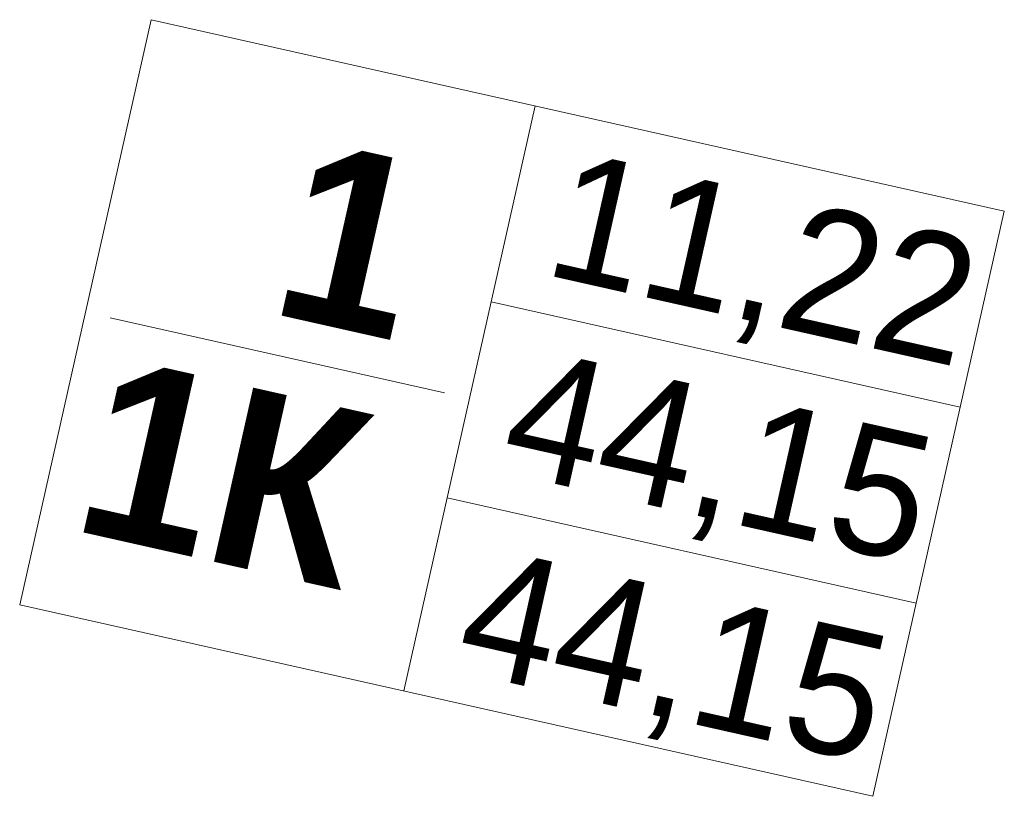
# Model space of a CAD drawing. Header units: millimetres. Extents: x -7213913 to -6999406, y 6129472 to 6470382.
# Tile 249 of 256: x -7178499 to -7175411, y 6182287 to 6184724. Entities that reach past the tile are written whole.
import ezdxf
from ezdxf.enums import TextEntityAlignment as Align

# ---------------------------------------------------------------- set-up
doc = ezdxf.new("R2010")
doc.units = ezdxf.units.MM
doc.header["$MEASUREMENT"] = 0
doc.layers.add('S - квартира_маркер.АР', color=7, linetype='Continuous')
doc.layers.add('S - квартира_маркер.АР_Ном._пера__1', color=7, linetype='Continuous', lineweight=0)
doc.styles.add('РЎР“Р•РќР•Р\xa0Р\x98Р\xa0_РЎРўР\x98Р›Р¬_5', font='GOTHIC.TTF')
doc.styles.add('РЎР“Р•РќР•Р\xa0Р\x98Р\xa0_РЎРўР\x98Р›Р¬_6', font='GOTHICB.TTF')

# ---------------------------------------------------------------- blocks, each defined once
blk = doc.blocks.new('labelLabPP_FlatE34FrameRed3d[85]_10', base_point=(-7178134.9, 6184143))
at = {"layer": 'S - квартира_маркер.АР_Ном._пера__1', "color": 7, "linetype": 'Continuous', "lineweight": 0}
for p, q in [((-7178086.5, 6184723.5), (-7178498.8, 6182888)), ((-7178086.5, 6184723.5), (-7175410.8, 6184122.5)), ((-7176882.3, 6184453), (-7177294.5, 6182617.6)), ((-7175410.8, 6184122.5), (-7175823, 6182287.1)), ((-7177020.4, 6183838.1), (-7175548.9, 6183507.6)), ((-7178214.6, 6183788.2), (-7177166.5, 6183552.8)), ((-7177158.5, 6183223.1), (-7175687, 6182892.6)), ((-7178498.8, 6182888), (-7175823, 6182287.1))]:
    blk.add_line(p, q, dxfattribs=at)
at = {"layer": 'S - квартира_маркер.АР_Ном._пера__1', "color": 7, "lineweight": 0}
for tag, height, style, p in [('TS_FLATNUMBER', 560, 'РЎР“Р•РќР•Р\xa0Р\x98Р\xa0_РЎРўР\x98Р›Р¬_6', (-7177052.6, 6183941.8)), ('TS_LIVING_ROOM_AREA', 400, 'РЎР“Р•РќР•Р\xa0Р\x98Р\xa0_РЎРўР\x98Р›Р¬_5', (-7175512.4, 6183827.9)), ('TS_POSTFIXNUMROOMS', 560, 'РЎР“Р•РќР•Р\xa0Р\x98Р\xa0_РЎРўР\x98Р›Р¬_6', (-7177227.9, 6183161.3)), ('TS_WITHOUTBALK', 400, 'РЎР“Р•РќР•Р\xa0Р\x98Р\xa0_РЎРўР\x98Р›Р¬_5', (-7175651.2, 6183210)), ('TS_ALLSQUARE', 400, 'РЎР“Р•РќР•Р\xa0Р\x98Р\xa0_РЎРўР\x98Р›Р¬_5', (-7175791.4, 6182585.5))]:
    blk.add_attdef(tag, text='', height=height, rotation=347.3417, dxfattribs=dict(at, style=style)).set_placement(p, align=Align.MIDDLE_RIGHT)

msp = doc.modelspace()

# ---------------------------------------------------------------- block references
at = {"layer": 'S - квартира_маркер.АР', "color": 104, "linetype": 'Continuous', "lineweight": 15, "true_color": 0x029e21}
msp.add_blockref('labelLabPP_FlatE34FrameRed3d[85]_10', (-7178134.9, 6184143), dxfattribs=at).add_auto_attribs({'TS_POSTFIXNUMROOMS': '1К ', 'TS_FLATNUMBER': ' 1 ', 'TS_LIVING_ROOM_AREA': '11,22', 'TS_WITHOUTBALK': '44,15', 'TS_ALLSQUARE': '44,15'})

doc.saveas('drawing.dxf')
